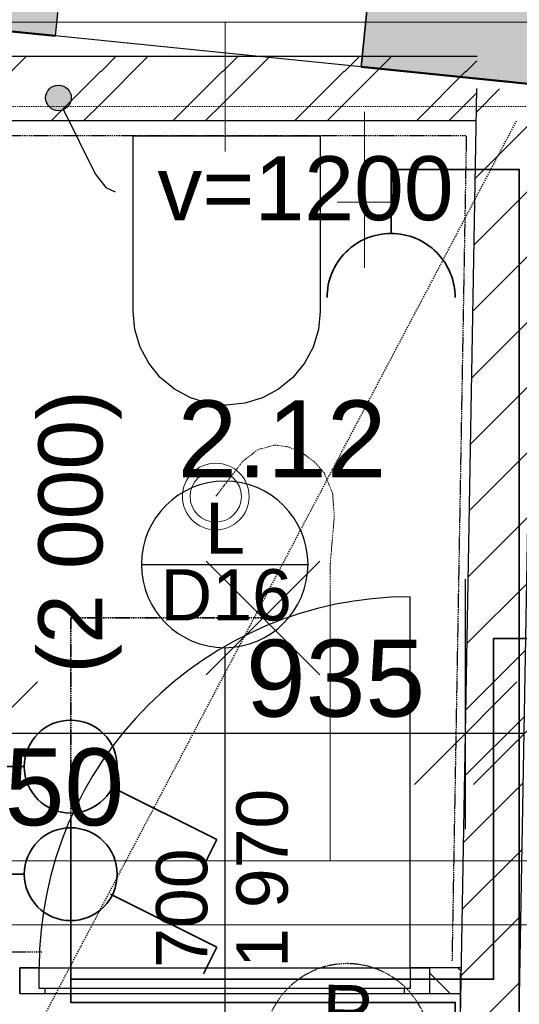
# Model space of a CAD drawing. Header units: millimetres. Extents: x -25972 to 4516, y -2839 to 20217.
# Tile 45 of 114: x -18921 to -17946, y 7595 to 9516. Entities that reach past the tile are written whole.
import ezdxf

# ---------------------------------------------------------------- set-up
doc = ezdxf.new("R2010")
doc.units = ezdxf.units.MM
doc.header["$MEASUREMENT"] = 0
for name, pattern in [('Wipeout_Contour', [1000, 0, -1000]), ('Čerchovaná M', [4.5, 2.5, -0.85, 0.3, -0.85]), ('Čárkovaná M', [4.5, 2.5, -2])]:
    doc.linetypes.add(name, pattern=pattern)
for name, color, linetype in [('7._POHLED ZÁPADNÍ_1_3D prvky fasada nove', 7, 'Continuous'), ('7._POHLED ZÁPADNÍ_1_Anotace - SP', 7, 'Continuous'), ('7._POHLED ZÁPADNÍ_1_Konstrukce - nosné', 7, 'Continuous'), ('7._POHLED ZÁPADNÍ_1_Kóty - SP', 7, 'Continuous'), ('7._POHLED ZÁPADNÍ_1_Nové_3D prvky fasada nove', 7, 'Continuous'), ('7._POHLED ZÁPADNÍ_1_Nové_Anotace - SP', 7, 'Continuous'), ('7._POHLED ZÁPADNÍ_1_Nové_Interiér - nábytek', 7, 'Continuous'), ('7._POHLED ZÁPADNÍ_1_Nové_Konstrukce - nosné', 7, 'Continuous'), ('7._POHLED ZÁPADNÍ_1_Nové_Kresby a obrázky', 7, 'Continuous'), ('7._POHLED ZÁPADNÍ_1_Nové_Kóty - SP', 7, 'Continuous'), ('7._POHLED ZÁPADNÍ_1_Nové_Otvory – Dveře', 7, 'Continuous'), ('7._POHLED ZÁPADNÍ_1_Nové_Otvory – Okna', 7, 'Continuous'), ('7._POHLED ZÁPADNÍ_1_Nové_Otvory – Značky dveří', 7, 'Continuous'), ('7._POHLED ZÁPADNÍ_1_Nové_Výplně – Řezové', 7, 'Continuous'), ('7._POHLED ZÁPADNÍ_1_Otvory – Značky dveří', 7, 'Continuous'), ('7._POHLED ZÁPADNÍ_1_TZB - elektroinstalace', 7, 'Continuous'), ('7._POHLED ZÁPADNÍ_1_TZB - kanalizace', 7, 'Continuous'), ('7._POHLED ZÁPADNÍ_1_TZB - voda', 7, 'Continuous'), ('7._POHLED ZÁPADNÍ_1_TZB - VZT', 7, 'Continuous'), ('7._POHLED ZÁPADNÍ_1_Výplně – Řezové', 7, 'Continuous'), ('7._POHLED ZÁPADNÍ_1_Zóny', 7, 'Continuous')]:
    doc.layers.add(name, color=color, linetype=linetype)
doc.styles.add('GENEROVANÝ_STYL_1', font='txt')
doc.styles.add('GENEROVANÝ_STYL_2', font='txt')

# ---------------------------------------------------------------- blocks, each defined once
blk = doc.blocks.new('*X46', base_point=(-26739.8, -6860.8))
at = {"layer": '7._POHLED ZÁPADNÍ_1_Nové_Výplně – Řezové', "color": 21, "linetype": 'Continuous', "lineweight": 20, "true_color": 0xffaaaa}
for p, q in [((-18979, 9435.1), (-18970.3, 9443.8)), ((-18979, 9372.6), (-18907.8, 9443.8)), ((-18762.5, 9414.1), (-18732.8, 9443.8)), ((-18762.5, 9351.6), (-18670.3, 9443.8)), ((-18525, 9414.1), (-18495.3, 9443.8)), ((-18525, 9351.6), (-18432.8, 9443.8)), ((-18287.5, 9414.1), (-18257.8, 9443.8)), ((-18287.5, 9351.6), (-18195.3, 9443.8)), ((-18050, 9414.1), (-18028.6, 9435.6)), ((-18858.5, 9318.8), (-18762.5, 9414.9)), ((-18621, 9318.8), (-18525, 9414.9)), ((-18383.5, 9318.8), (-18287.5, 9414.9)), ((-18146, 9318.8), (-18050, 9414.9)), ((-18050, 9351.6), (-18029.7, 9372)), ((-18795.3, 9318.8), (-18762.5, 9351.6)), ((-18557.8, 9318.8), (-18525, 9351.6)), ((-18320.3, 9318.8), (-18287.5, 9351.6)), ((-18082.8, 9318.8), (-18050, 9351.6))]:
    blk.add_line(p, q, dxfattribs=at)

msp = doc.modelspace()

# ---------------------------------------------------------------- hatches: boundary and pattern name
at = {"layer": '7._POHLED ZÁPADNÍ_1_Nové_Anotace - SP', "linetype": 'Continuous', "lineweight": 25}
msp.add_hatch(color=1, dxfattribs=at).paths.add_polyline_path([(-18869.9, 9363), (-18868, 9353.4), (-18862.6, 9345.3), (-18854.5, 9339.9), (-18844.9, 9338), (-18835.3, 9339.9), (-18827.2, 9345.3), (-18821.8, 9353.4), (-18819.9, 9363), (-18821.8, 9372.6), (-18827.2, 9380.7), (-18835.3, 9386.1), (-18844.9, 9388), (-18854.5, 9386.1), (-18862.6, 9380.7), (-18868, 9372.6)])
at = {"layer": '7._POHLED ZÁPADNÍ_1_Výplně – Řezové', "linetype": 'Continuous', "lineweight": 13}
msp.add_hatch(color=254, dxfattribs=at).paths.add_polyline_path([(-19126.9, 9888.7), (-19164.7, 9515.6), (-18851.4, 9483.9), (-18813.6, 9856.9)])

# ---------------------------------------------------------------- linework, layer by layer
at = {"layer": '7._POHLED ZÁPADNÍ_1_Konstrukce - nosné', "color": 7, "linetype": 'Continuous', "lineweight": 50, "flags": 128}
msp.add_lwpolyline([(-19164.7, 9515.6), (-18851.4, 9483.9)], dxfattribs=at)
at = {"layer": '7._POHLED ZÁPADNÍ_1_Nové_3D prvky fasada nove', "color": 1, "linetype": 'Continuous', "lineweight": 25, "flags": 128}
for points in [[(-18813.6, 9856.9), (-18851.4, 9483.9)], [(-18254.5, 9423.4), (-18216.7, 9796.5)]]:
    msp.add_lwpolyline(points, dxfattribs=at)
at = {"layer": '7._POHLED ZÁPADNÍ_1_Nové_Anotace - SP', "color": 1, "linetype": 'Continuous', "lineweight": 25, "flags": 128}
msp.add_lwpolyline([(-18835, 9340), (-18773.6, 9215.1), (-18752.2, 9188.1), (-18734.2, 9179.8)], dxfattribs=at)
at = {"layer": '7._POHLED ZÁPADNÍ_1_Nové_Anotace - SP', "color": 1, "linetype": 'Continuous', "lineweight": 25}
msp.add_circle((-18844.9, 9363), 25, dxfattribs=at)
at = {"layer": '7._POHLED ZÁPADNÍ_1_Nové_Interiér - nábytek', "color": 1, "linetype": 'Continuous', "lineweight": 25, "flags": 128}
msp.add_lwpolyline([(-18699.5, 9288.8), (-18334.5, 9288.8), (-18334.5, 8946.3), (-18337.9, 8911.3), (-18348.3, 8877), (-18365.1, 8845.4), (-18387.7, 8817.8), (-18415.4, 8795), (-18446.9, 8778.1), (-18481.1, 8767.7), (-18517, 8763.8), (-18552.8, 8767.7), (-18587.1, 8778.1), (-18618.6, 8795), (-18646.2, 8817.8), (-18668.9, 8845.4), (-18685.7, 8877), (-18696, 8911.3), (-18699.5, 8946.3)], close=True, dxfattribs=at)
at = {"layer": '7._POHLED ZÁPADNÍ_1_Nové_Konstrukce - nosné', "color": 1, "linetype": 'Continuous', "lineweight": 25}
msp.add_line((-18920.6, 7615.8), (-18920.6, 7665.8), dxfattribs=at)
at = {"layer": '7._POHLED ZÁPADNÍ_1_Nové_Konstrukce - nosné', "color": 1, "linetype": 'Continuous', "lineweight": 25, "flags": 128}
msp.add_lwpolyline([(-18028.4, 9443.8), (-18979, 9443.8)], dxfattribs=at)
at = {"layer": '7._POHLED ZÁPADNÍ_1_Nové_Kóty - SP', "color": 1, "linetype": 'Continuous', "lineweight": 25}
msp.add_line((-18886, 8223.9), (-19086, 8023.9), dxfattribs=at)
at = {"layer": '7._POHLED ZÁPADNÍ_1_Nové_Otvory – Dveře', "color": 1, "linetype": 'Continuous', "lineweight": 25}
for p, q in [((-18158.6, 7665.8), (-18158.6, 8389.8)), ((-18882.6, 7665.8), (-18920.6, 7665.8)), ((-18920.6, 7665.8), (-18920.6, 7615.8)), ((-18920.6, 7615.8), (-18920.6, 7665.8)), ((-18920.6, 7615.8), (-18920.6, 7665.8)), ((-18882.6, 7625.8), (-18882.6, 7665.8)), ((-18882.6, 7665.8), (-18158.6, 7665.8)), ((-18882.6, 7625.8), (-18882.6, 7665.8)), ((-18158.6, 7665.8), (-18158.6, 7625.8)), ((-18158.6, 7665.8), (-18158.6, 7625.8)), ((-18870.6, 7625.8), (-18882.6, 7625.8)), ((-18158.6, 7625.8), (-18882.6, 7625.8)), ((-18870.6, 7615.8), (-18870.6, 7625.8)), ((-18158.6, 7625.8), (-18170.6, 7625.8)), ((-18170.6, 7625.8), (-18170.6, 7615.8)), ((-18920.6, 7615.8), (-18870.6, 7615.8))]:
    msp.add_line(p, q, dxfattribs=at)
msp.add_arc((-18158.6, 7665.8), 724, 90, 180, dxfattribs=at)
at = {"layer": '7._POHLED ZÁPADNÍ_1_Nové_Otvory – Okna', "color": 1, "linetype": 'Continuous', "lineweight": 25}
for p, q in [((-18818.7, 9807.2), (-18851.4, 9483.9)), ((-18221.7, 9746.7), (-18254.5, 9423.4)), ((-18254.5, 9423.4), (-18851.4, 9483.9))]:
    msp.add_line(p, q, dxfattribs=at)
at = {"layer": '7._POHLED ZÁPADNÍ_1_Nové_Otvory – Značky dveří', "color": 1, "linetype": 'Continuous', "lineweight": 25}
for p, q in [((-18683.1, 8453), (-18358.1, 8453)), ((-18520.6, 8290.5), (-18520.6, 7515.8))]:
    msp.add_line(p, q, dxfattribs=at)
at = {"layer": '7._POHLED ZÁPADNÍ_1_Nové_Otvory – Značky dveří', "color": 1, "linetype": 'Continuous', "lineweight": 25, "flags": 128}
msp.add_lwpolyline([(-18358.1, 8453, 1), (-18683.1, 8453, 1)], format="xyb", close=True, dxfattribs=at)
at = {"layer": '7._POHLED ZÁPADNÍ_1_TZB - elektroinstalace', "color": 92, "linetype": 'Continuous', "lineweight": 35, "true_color": 0x00d700, "flags": 128}
for points in [[(-18196, 9223.6), (-18196, 9098.6)], [(-18334.9, 8237.6), (-18557, 8459.6)], [(-18557, 8237.6), (-18334.9, 8459.6)], [(-18911.6, 8058.6), (-18953.5, 8058.6), (-18953.5, 8048.6), (-18995.3, 8048.6)], [(-18536.1, 7916.2), (-18743.3, 8019.8)], [(-18536.1, 7916.2), (-18562, 7864.4)], [(-18911.6, 7848.6), (-18980.3, 7848.6)], [(-18536.1, 7706.2), (-18743.3, 7809.8)], [(-18536.1, 7706.2), (-18562, 7654.4)]]:
    msp.add_lwpolyline(points, dxfattribs=at)
for points in [[(-18321, 8973.6, -0.414214), (-18196, 9098.6)], [(-18821, 8149.2, 0.414214), (-18911.6, 8058.6)], [(-18730.3, 8058.6, 0.414214), (-18821, 8149.2)], [(-18911.6, 8058.6, 0.414214), (-18821, 7968)], [(-18821, 7968, 0.414214), (-18730.3, 8058.6)], [(-18821, 7939.2, 0.414214), (-18911.6, 7848.6)], [(-18730.3, 7848.6, 0.414214), (-18821, 7939.2)], [(-18911.6, 7848.6, 0.414214), (-18821, 7758)], [(-18821, 7758, 0.414214), (-18730.3, 7848.6)]]:
    msp.add_lwpolyline(points, format="xyb", dxfattribs=at)
at = {"layer": '7._POHLED ZÁPADNÍ_1_TZB - elektroinstalace', "color": 92, "linetype": 'Čerchovaná M', "lineweight": 35, "true_color": 0x00d700, "flags": 128}
msp.add_lwpolyline([(-18821, 7939.2), (-18821, 8348.6), (-18696, 8348.6), (-18446, 8348.6)], dxfattribs=at)
at = {"layer": '7._POHLED ZÁPADNÍ_1_TZB - kanalizace', "color": 21, "linetype": 'Continuous', "lineweight": 13, "true_color": 0xff9955}
for p, q in [((-19793.2, 9511), (-17866.5, 9511)), ((-18519.4, 9258.2), (-18519.4, 9510.5))]:
    msp.add_line(p, q, dxfattribs=at)
for centre, start, end in [((-18519.9, 9511.5), 270, 0), ((-18519.9, 9510.5), 0, 90)]:
    msp.add_arc(centre, 0.5, start, end, dxfattribs=at)
at = {"layer": '7._POHLED ZÁPADNÍ_1_TZB - voda', "color": 142, "linetype": 'Continuous', "lineweight": 20, "true_color": 0x0080c0}
for p, q in [((-18247.8, 9031.7), (-18247.8, 9336)), ((-18301.2, 9159.4), (-18189.9, 9159.4))]:
    msp.add_line(p, q, dxfattribs=at)
at = {"layer": '7._POHLED ZÁPADNÍ_1_TZB - VZT', "color": 122, "linetype": 'Continuous', "lineweight": 13, "true_color": 0x00d59f}
msp.add_line((-18314.9, 8397.7), (-18314.9, 7874.8), dxfattribs=at)
at = {"layer": '7._POHLED ZÁPADNÍ_1_TZB - VZT', "color": 122, "linetype": 'Čerchovaná M', "lineweight": 13, "true_color": 0x00d59f, "flags": 128}
msp.add_lwpolyline([(-18537.8, 8585.9), (-18485.6, 8653.8), (-18456.4, 8676.6), (-18423.4, 8685.9), (-18396.8, 8682.3), (-18370.1, 8670.9), (-18345.8, 8653.4), (-18326.7, 8631.7), (-18310, 8591.2), (-18306.8, 8546.3), (-18314.9, 8452.6), (-18314.9, 8397.7)], dxfattribs=at)
at = {"layer": '7._POHLED ZÁPADNÍ_1_TZB - VZT', "color": 122, "linetype": 'Continuous', "lineweight": 13, "true_color": 0x00d59f}
for radius in [65, 50]:
    msp.add_circle((-18538.1, 8585.4), radius, dxfattribs=at)

# ---------------------------------------------------------------- texts
at = {"layer": '7._POHLED ZÁPADNÍ_1_Anotace - SP', "color": 1, "linetype": 'Continuous', "lineweight": 25, "insert": (-18802.8, 8516.5), "char_height": 125, "attachment_point": 5, "rotation": 90, "style": 'GENEROVANÝ_STYL_1'}
msp.add_mtext('\\A1;{\\pqc;\\fArial|b0|i0|c238|p38;(\\fArial|b0|i0|c238|p38;2 0\\fArial|b0|i0|c238|p38;00)}', dxfattribs=at)
at = {"layer": '7._POHLED ZÁPADNÍ_1_Konstrukce - nosné', "color": 1, "linetype": 'Continuous', "lineweight": 25, "insert": (-18330, 7583.2), "char_height": 100, "attachment_point": 4, "rotation": 358.9912, "style": 'GENEROVANÝ_STYL_1'}
msp.add_mtext('\\A1;{\\pql;\\fArial|b0|i0|c238|p38;R}', dxfattribs=at)
at = {"layer": '7._POHLED ZÁPADNÍ_1_Kóty - SP', "color": 1, "linetype": 'Continuous', "lineweight": 25, "char_height": 150, "attachment_point": 7, "style": 'GENEROVANÝ_STYL_2'}
for s, insert, width in [('\\A1;{\\pql;\\fArial|b0|i0|c0|p38;935}', (-18479.2, 8153.9), 341.487), ('\\A1;{\\pql;\\fArial|b0|i0|c0|p38;50}', (-18949.8, 7941.8), 227.658)]:
    msp.add_mtext(s, dxfattribs=dict(at, insert=insert, width=width))
at = {"layer": '7._POHLED ZÁPADNÍ_1_Otvory – Značky dveří', "color": 1, "linetype": 'Continuous', "lineweight": 25, "char_height": 100, "attachment_point": 4, "style": 'GENEROVANÝ_STYL_1'}
for s, insert in [('\\A1;{\\pql;\\pt0;\\fArial|b0|i0|c238|p38;L}', (-18558.5, 8523.7)), ('\\A1;{\\pql;\\pt0;\\fArial|b0|i0|c238|p38;D16}', (-18645.8, 8392.9))]:
    msp.add_mtext(s, dxfattribs=dict(at, insert=insert))
at = {"layer": '7._POHLED ZÁPADNÍ_1_Otvory – Značky dveří', "color": 1, "linetype": 'Continuous', "lineweight": 25, "char_height": 100, "rotation": 90, "style": 'GENEROVANÝ_STYL_1'}
for s, insert, attachment_point in [('\\A1;{\\pql;\\pt0;\\fArial|b0|i0|c238|p38;1\xa0970}', (-18497.7, 7665.8), 1), ('\\A1;{\\pql;\\pt0;\\fArial|b0|i0|c238|p38;700}', (-18553.2, 7665.8), 7)]:
    msp.add_mtext(s, dxfattribs=dict(at, insert=insert, attachment_point=attachment_point))
at = {"layer": '7._POHLED ZÁPADNÍ_1_Zóny', "color": 1, "linetype": 'Continuous', "lineweight": 25, "insert": (-18408.8, 8772.8), "char_height": 150, "attachment_point": 2, "style": 'GENEROVANÝ_STYL_1'}
msp.add_mtext('\\A1;{\\pqc;\\pt0;\\fArial|b0|i0|c238|p38;2.12}', dxfattribs=at)

# ---------------------------------------------------------------- wipeouts: each hides what was drawn before it
at = {"color": 254, "linetype": 'Wipeout_Contour', "lineweight": 0, "ltscale": 78696.118697}
msp.add_wipeout([(-18029.5, 9381.3), (-18084.9, 6236.3), (-17969.9, 6234.3), (-17914.5, 9379.3)], dxfattribs=at).dxf.layer = '7._POHLED ZÁPADNÍ_1_Nové_Výplně – Řezové'

# ---------------------------------------------------------------- next in the draw order: hatches: boundary and pattern name
at = {"layer": '7._POHLED ZÁPADNÍ_1_Nové_Výplně – Řezové', "linetype": 'Continuous', "lineweight": 20, "true_color": 0xffaaaa}
h = msp.add_hatch(dxfattribs=at)
h.set_pattern_fill('Zdivo___lehčené_tvárnice_7A', color=21, style=0, pattern_type=2)
h.set_pattern_definition([(45, (0, 0), (-63.6396, 63.6396), [])])
h.paths.add_polyline_path([(-18029.5, 9381.3), (-18084.9, 6236.3), (-17969.9, 6234.3), (-17914.5, 9379.3)])
at = {"layer": '7._POHLED ZÁPADNÍ_1_Výplně – Řezové', "linetype": 'Continuous', "lineweight": 13}
msp.add_hatch(color=254, dxfattribs=at).paths.add_polyline_path([(-18254.5, 9423.4), (-17742.4, 9371.5), (-17704.7, 9744.6), (-18216.7, 9796.5)])

# ---------------------------------------------------------------- next in the draw order: linework, layer by layer
at = {"layer": '7._POHLED ZÁPADNÍ_1_Konstrukce - nosné', "color": 7, "linetype": 'Continuous', "lineweight": 50, "flags": 128}
msp.add_lwpolyline([(-18254.5, 9423.4), (-17742.4, 9371.5)], dxfattribs=at)
at = {"layer": '7._POHLED ZÁPADNÍ_1_Nové_Konstrukce - nosné', "color": 1, "linetype": 'Continuous', "lineweight": 25, "flags": 128}
for points in [[(-18029.5, 9381.3), (-18084.9, 6236.3)], [(-17965.8, 6467.4), (-17914.5, 9379.3)], [(-18979, 9318.8), (-18030.6, 9318.8)]]:
    msp.add_lwpolyline(points, dxfattribs=at)
at = {"layer": '7._POHLED ZÁPADNÍ_1_Nové_Kresby a obrázky', "color": 1, "linetype": 'Čerchovaná M', "lineweight": 25, "flags": 128}
msp.add_lwpolyline([(-18076.6, 7679.4), (-18048.7, 9288.8), (-18949.1, 9288.8), (-18949.1, 7697.3), (-18877.2, 7697.3)], dxfattribs=at)
at = {"layer": '7._POHLED ZÁPADNÍ_1_Nové_Kóty - SP', "color": 1, "linetype": 'Continuous', "lineweight": 25}
for p, q in [((-18050.6, 7936.4), (-18050.6, 8423.9)), ((-17950.6, 8223.9), (-18150.6, 8023.9)), ((-17835.5, 8223.9), (-18035.5, 8023.9)), ((-18986, 8123.9), (-18050.6, 8123.9)), ((-18050.6, 8123.9), (-17935.5, 8123.9))]:
    msp.add_line(p, q, dxfattribs=at)
at = {"layer": '7._POHLED ZÁPADNÍ_1_TZB - elektroinstalace', "color": 92, "linetype": 'Continuous', "lineweight": 35, "true_color": 0x00d700, "flags": 128}
msp.add_lwpolyline([(-18196, 9098.6, -0.414214), (-18071, 8973.6)], format="xyb", dxfattribs=at)
at = {"layer": '7._POHLED ZÁPADNÍ_1_TZB - voda', "color": 142, "linetype": 'Čárkovaná M', "lineweight": 20, "true_color": 0x0080c0}
msp.add_line((-18939.3, 9346.3), (-17858.4, 9346.3), dxfattribs=at)
at = {"layer": '7._POHLED ZÁPADNÍ_1_TZB - VZT', "color": 122, "linetype": 'Continuous', "lineweight": 13, "true_color": 0x00d59f}
for p, q in [((-16994.6, 7874.8), (-19391.4, 7874.8)), ((-19124.9, 7749.8), (-16934.6, 7749.8))]:
    msp.add_line(p, q, dxfattribs=at)

# ---------------------------------------------------------------- next in the draw order: block references
at = {"layer": '7._POHLED ZÁPADNÍ_1_3D prvky fasada nove', "color": 9, "linetype": 'Continuous', "lineweight": 13}
msp.add_blockref('*X46', (-26739.8, -6860.8), dxfattribs=at)

# ---------------------------------------------------------------- next in the draw order: texts
at = {"layer": '7._POHLED ZÁPADNÍ_1_Anotace - SP', "color": 1, "linetype": 'Continuous', "lineweight": 25, "insert": (-18362.9, 9185.9), "char_height": 125, "attachment_point": 5, "style": 'GENEROVANÝ_STYL_1'}
msp.add_mtext('\\A1;{\\pqc;\\fArial|b0|i0|c238|p38;v=1200}', dxfattribs=at)

# ---------------------------------------------------------------- next in the draw order: wipeouts: each hides what was drawn before it
at = {"color": 254, "linetype": 'Wipeout_Contour', "lineweight": 0, "ltscale": 78552.501365}
msp.add_wipeout([(-18120.6, 7615.8), (-18060.8, 7615.8), (-18060.8, 7665.8), (-18120.6, 7665.8)], dxfattribs=at).dxf.layer = '7._POHLED ZÁPADNÍ_1_Nové_Výplně – Řezové'

# ---------------------------------------------------------------- next in the draw order: hatches: boundary and pattern name
at = {"layer": '7._POHLED ZÁPADNÍ_1_Nové_Výplně – Řezové', "linetype": 'Continuous', "lineweight": 20, "true_color": 0xffaaaa}
h = msp.add_hatch(dxfattribs=at)
h.set_pattern_fill('Dřevo___dřevotříska_0001', color=21, style=0, pattern_type=2)
h.set_pattern_definition([(0, (0, 0), (0, 65), []), (45, (0, 0), (-130, 130), [91.9239, -91.9239]), (45, (65, 0), (-130, 130), [91.9239, -91.9239]), (45, (130, 0), (-130, 130), [91.9239, -91.9239]), (45, (195, 0), (-130, 130), [91.9239, -91.9239]), (315, (0, 0), (130, 130), [91.9239, -91.9239]), (315, (65, 0), (130, 130), [91.9239, -91.9239]), (315, (130, 0), (130, 130), [91.9239, -91.9239]), (315, (195, 0), (130, 130), [91.9239, -91.9239])])
h.paths.add_polyline_path([(-18120.6, 7615.8), (-18060.8, 7615.8), (-18060.8, 7665.8), (-18120.6, 7665.8)])

# ---------------------------------------------------------------- next in the draw order: linework, layer by layer
at = {"layer": '7._POHLED ZÁPADNÍ_1_Nové_Anotace - SP', "color": 1, "linetype": 'Čárkovaná M', "lineweight": 25}
msp.add_line((-20018.8, 5400.2), (-17951, 9318.8), dxfattribs=at)
at = {"layer": '7._POHLED ZÁPADNÍ_1_Nové_Konstrukce - nosné', "color": 1, "linetype": 'Continuous', "lineweight": 25}
msp.add_line((-18120.6, 7615.8), (-18120.6, 7665.8), dxfattribs=at)
at = {"layer": '7._POHLED ZÁPADNÍ_1_Nové_Konstrukce - nosné', "color": 1, "linetype": 'Čerchovaná M', "lineweight": 25, "flags": 128}
msp.add_lwpolyline([(-18444.3, 7514.5, 1), (-18119.4, 7508.8, 1)], format="xyb", close=True, dxfattribs=at)
at = {"layer": '7._POHLED ZÁPADNÍ_1_Nové_Konstrukce - nosné', "color": 1, "linetype": 'Continuous', "lineweight": 25, "flags": 128}
for points in [[(-18060.8, 7665.8), (-18120.6, 7665.8)], [(-18120.6, 7615.8), (-18060.8, 7615.8)]]:
    msp.add_lwpolyline(points, dxfattribs=at)
at = {"layer": '7._POHLED ZÁPADNÍ_1_Nové_Kóty - SP', "color": 1, "linetype": 'Continuous', "lineweight": 25}
msp.add_line((-18060.8, 7168.4), (-18060.8, 7655.9), dxfattribs=at)
at = {"layer": '7._POHLED ZÁPADNÍ_1_Nové_Otvory – Dveře', "color": 1, "linetype": 'Continuous', "lineweight": 25}
for p, q in [((-18920.6, 7665.8), (-18120.6, 7665.8)), ((-18120.6, 7665.8), (-18158.6, 7665.8)), ((-18120.6, 7615.8), (-18120.6, 7665.8)), ((-18120.6, 7615.8), (-18120.6, 7665.8)), ((-18120.6, 7615.8), (-18120.6, 7665.8)), ((-18920.6, 7615.8), (-18120.6, 7615.8)), ((-18170.6, 7615.8), (-18120.6, 7615.8))]:
    msp.add_line(p, q, dxfattribs=at)
at = {"layer": '7._POHLED ZÁPADNÍ_1_TZB - elektroinstalace', "color": 92, "linetype": 'Continuous', "lineweight": 35, "true_color": 0x00d700, "flags": 128}
for points in [[(-16196, 6098.6), (-17946, 6098.6), (-17946, 9223.6), (-18196, 9223.6)], [(-17286, 8308.6), (-17996, 8308.6), (-17996, 7643.6), (-18821, 7643.6), (-18821, 7939.2)], [(-18821, 7758), (-18821, 7598.6), (-18071, 7598.6), (-18071, 5973.6), (-17946, 5973.6)]]:
    msp.add_lwpolyline(points, dxfattribs=at)

doc.saveas('drawing.dxf')
